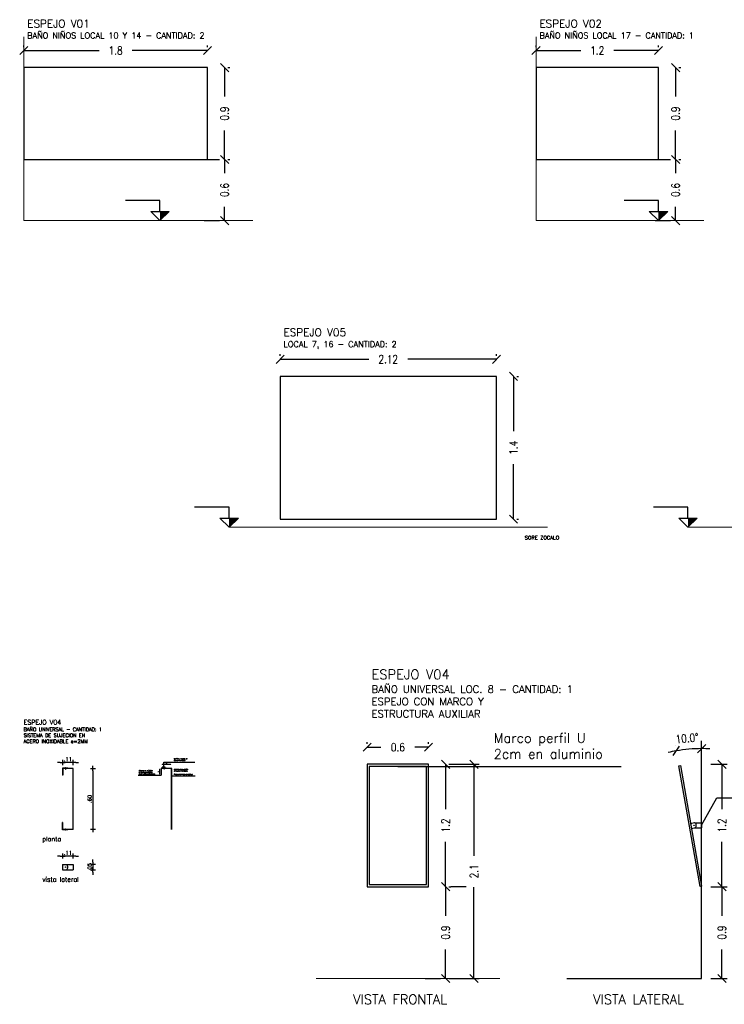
# Model space of a CAD drawing. Extents: x 56.5 to 80.7, y 41.3 to 51.5.
# Tile 1 of 3: x 56.5 to 63.4, y 41.3 to 50.9. Entities that reach past the tile are written whole.
import ezdxf

# ---------------------------------------------------------------- set-up
doc = ezdxf.new("R2010")
doc.units = 0
doc.header["$PDMODE"] = 3
for name, color, linetype in [('D PAVIMENTO', 4, 'Continuous'), ('LAMINA', 1, 'Continuous'), ('TXT', 3, 'Continuous'), ('TXT COTA', 3, 'Continuous'), ('TXT COTA NIVEL', 3, 'Continuous')]:
    doc.layers.add(name, color=color, linetype=linetype)
doc.styles.add('COTAS', font='romans.shx', dxfattribs={"width": 0.7})
doc.styles.add('ESC20', font='romans.shx', dxfattribs={"height": 0.03})
doc.styles.add('ROMANS', font='romans.shx')
doc.styles.add('SaAS simplex', font='simplex.shx', dxfattribs={"width": 0.8})
doc.dimstyles.new('1_5', dxfattribs={"dimtxt": 0.01, "dimasz": 0.01, "dimexe": 0.18, "dimexo": 0.4, "dimgap": 0.005, "dimtad": 1, "dimdec": 0, "dimlfac": 100, "dimzin": 4, "dimdsep": 46, "dimtxsty": 'COTAS', "dimcen": 0.009, "dimse1": 1, "dimse2": 1, "dimclrd": 2, "dimclre": 1, "dimclrt": 2, "dimadec": 0, "dimazin": 0, "dimtfac": 1, "dimtdec": 0, "dimtix": 1, "dimtofl": 0, "dimtmove": 0, "dimatfit": 0, "dimfxl": 1, "dimtolj": 1, "dimtzin": 0, "dimarcsym": 0})
doc.dimstyles.new('COTAS 75', dxfattribs={"dimscale": 0.01, "dimtxt": 8, "dimasz": 8, "dimexe": 5, "dimexo": 20, "dimgap": 10, "dimtad": 0, "dimzin": 9, "dimdsep": 46, "dimtxsty": 'SaAS simplex', "dimblk": 'OBLIQUE', "dimcen": 0, "dimclrd": 8, "dimclre": 8, "dimclrt": 256, "dimadec": 1, "dimazin": 0, "dimtfac": 1, "dimtmove": 2, "dimatfit": 3, "dimldrblk": 'OBLIQUE', "dimfxl": 10, "dimlwd": -1, "dimlwe": -1, "dimarcsym": 0})
doc.dimstyles.new('ESC25', dxfattribs={"dimtxt": 0.0375, "dimasz": 0.025, "dimexe": 0, "dimexo": 0.06, "dimgap": 0.02, "dimtad": 0, "dimtoh": 1, "dimzin": 7, "dimdsep": 46, "dimtxsty": 'ROMANS', "dimblk": 'PUNTO', "dimcen": 0, "dimse1": 1, "dimse2": 1, "dimclrd": 1, "dimadec": 0, "dimazin": 0, "dimtfac": 1.2, "dimtix": 1, "dimtmove": 2, "dimatfit": 3, "dimldrblk": 'ORIGIN', "dimfxl": 0, "dimtvp": 0.866667, "dimtolj": 1, "dimtzin": 7, "dimarcsym": 0})

# ---------------------------------------------------------------- blocks, each defined once
blk = doc.blocks.new('_Oblique')
at = {"color": 0, "lineweight": -2}
blk.add_line((-0.5, -0.5), (0.5, 0.5), dxfattribs=at)
blk = doc.blocks.new('*D94')
at = {"layer": 'Defpoints', "color": 0, "transparency": 16777216}
for p in [(62.7174, 50.4718), (62.8852, 50.4718), (62.7174, 49.5718)]:
    blk.add_point(p, dxfattribs=at)
at = {"layer": 'TXT COTA', "color": 8, "transparency": 16777216}
for p, q in [((62.8852, 50.4718), (62.8852, 50.1873)), ((62.9174, 50.4718), (62.9352, 50.4718)), ((62.8852, 49.5718), (62.8852, 49.8563)), ((62.9174, 49.5718), (62.9352, 49.5718))]:
    blk.add_line(p, q, dxfattribs=at)
at = {"layer": 'TXT COTA', "color": 8, "transparency": 16777216, "xscale": 0.08, "yscale": 0.08, "zscale": 0.08}
for p, rotation in [((62.8852, 50.4718), 90), ((62.8852, 49.5718), 270)]:
    blk.add_blockref('_Oblique', p, dxfattribs=dict(at, rotation=rotation))
at = {"layer": 'TXT COTA', "transparency": 16777216, "insert": (62.8852, 50.0218), "char_height": 0.08, "attachment_point": 5, "rotation": 90, "style": 'SaAS simplex'}
blk.add_mtext('0.9', dxfattribs=at)
blk = doc.blocks.new('*D95')
at = {"layer": 'Defpoints', "color": 0, "transparency": 16777216}
for p in [(62.7174, 50.6396), (61.5174, 50.4718), (62.7174, 50.4718)]:
    blk.add_point(p, dxfattribs=at)
at = {"layer": 'TXT COTA', "color": 8, "transparency": 16777216}
for p, q in [((61.5174, 50.6718), (61.5174, 50.6896)), ((61.5174, 50.6396), (61.9564, 50.6396)), ((62.7174, 50.6396), (62.2783, 50.6396)), ((62.7174, 50.6718), (62.7174, 50.6896))]:
    blk.add_line(p, q, dxfattribs=at)
at = {"layer": 'TXT COTA', "color": 8, "transparency": 16777216, "xscale": 0.08, "yscale": 0.08, "zscale": 0.08, "rotation": 180}
blk.add_blockref('_Oblique', (61.5174, 50.6396), dxfattribs=at)
at = {"layer": 'TXT COTA', "color": 8, "transparency": 16777216, "xscale": 0.08, "yscale": 0.08, "zscale": 0.08}
blk.add_blockref('_Oblique', (62.7174, 50.6396), dxfattribs=at)
at = {"layer": 'TXT COTA', "transparency": 16777216, "insert": (62.1174, 50.6396), "char_height": 0.08, "attachment_point": 5, "style": 'SaAS simplex'}
blk.add_mtext('1.2', dxfattribs=at)
blk = doc.blocks.new('*D89')
at = {"layer": 'Defpoints', "color": 0, "transparency": 16777216}
for p in [(62.8852, 49.5718), (62.8852, 48.9718), (62.8852, 48.9718)]:
    blk.add_point(p, dxfattribs=at)
at = {"layer": 'TXT COTA', "color": 8, "transparency": 16777216}
for p, q in [((62.6852, 49.5718), (62.8352, 49.5718)), ((62.8852, 49.5718), (62.8852, 49.4373)), ((62.8852, 48.9718), (62.8852, 49.1063)), ((62.6852, 48.9718), (62.8352, 48.9718))]:
    blk.add_line(p, q, dxfattribs=at)
at = {"layer": 'TXT COTA', "color": 8, "transparency": 16777216, "xscale": 0.08, "yscale": 0.08, "zscale": 0.08}
for p, rotation in [((62.8852, 49.5718), 90), ((62.8852, 48.9718), 270)]:
    blk.add_blockref('_Oblique', p, dxfattribs=dict(at, rotation=rotation))
at = {"layer": 'TXT COTA', "transparency": 16777216, "insert": (62.8852, 49.2718), "char_height": 0.08, "attachment_point": 5, "rotation": 90, "style": 'SaAS simplex'}
blk.add_mtext('0.6', dxfattribs=at)
blk = doc.blocks.new('*D98')
at = {"layer": 'Defpoints', "color": 0, "transparency": 16777216}
for p in [(58.2976, 50.4718), (58.4654, 50.4718), (58.2976, 49.5718)]:
    blk.add_point(p, dxfattribs=at)
at = {"layer": 'TXT COTA', "color": 8, "transparency": 16777216}
for p, q in [((58.4654, 50.4718), (58.4654, 50.1873)), ((58.4976, 50.4718), (58.5154, 50.4718)), ((58.4654, 49.5718), (58.4654, 49.8563)), ((58.4976, 49.5718), (58.5154, 49.5718))]:
    blk.add_line(p, q, dxfattribs=at)
at = {"layer": 'TXT COTA', "color": 8, "transparency": 16777216, "xscale": 0.08, "yscale": 0.08, "zscale": 0.08}
for p, rotation in [((58.4654, 50.4718), 90), ((58.4654, 49.5718), 270)]:
    blk.add_blockref('_Oblique', p, dxfattribs=dict(at, rotation=rotation))
at = {"layer": 'TXT COTA', "transparency": 16777216, "insert": (58.4654, 50.0218), "char_height": 0.08, "attachment_point": 5, "rotation": 90, "style": 'SaAS simplex'}
blk.add_mtext('0.9', dxfattribs=at)
blk = doc.blocks.new('*D99')
at = {"layer": 'Defpoints', "color": 0, "transparency": 16777216}
for p in [(58.2976, 50.6396), (56.4976, 50.4718), (58.2976, 50.4718)]:
    blk.add_point(p, dxfattribs=at)
at = {"layer": 'TXT COTA', "color": 8, "transparency": 16777216}
for p, q in [((56.4976, 50.6718), (56.4976, 50.6896)), ((56.4976, 50.6396), (57.2366, 50.6396)), ((58.2976, 50.6396), (57.5585, 50.6396)), ((58.2976, 50.6718), (58.2976, 50.6896))]:
    blk.add_line(p, q, dxfattribs=at)
at = {"layer": 'TXT COTA', "color": 8, "transparency": 16777216, "xscale": 0.08, "yscale": 0.08, "zscale": 0.08, "rotation": 180}
blk.add_blockref('_Oblique', (56.4976, 50.6396), dxfattribs=at)
at = {"layer": 'TXT COTA', "color": 8, "transparency": 16777216, "xscale": 0.08, "yscale": 0.08, "zscale": 0.08}
blk.add_blockref('_Oblique', (58.2976, 50.6396), dxfattribs=at)
at = {"layer": 'TXT COTA', "transparency": 16777216, "insert": (57.3976, 50.6396), "char_height": 0.08, "attachment_point": 5, "style": 'SaAS simplex'}
blk.add_mtext('1.8', dxfattribs=at)
blk = doc.blocks.new('*D97')
at = {"layer": 'Defpoints', "color": 0, "transparency": 16777216}
for p in [(58.4654, 49.5718), (58.4654, 48.9718), (58.4654, 48.9718)]:
    blk.add_point(p, dxfattribs=at)
at = {"layer": 'TXT COTA', "color": 8, "transparency": 16777216}
for p, q in [((58.2654, 49.5718), (58.4154, 49.5718)), ((58.4654, 49.5718), (58.4654, 49.4373)), ((58.4654, 48.9718), (58.4654, 49.1063)), ((58.2654, 48.9718), (58.4154, 48.9718))]:
    blk.add_line(p, q, dxfattribs=at)
at = {"layer": 'TXT COTA', "color": 8, "transparency": 16777216, "xscale": 0.08, "yscale": 0.08, "zscale": 0.08}
for p, rotation in [((58.4654, 49.5718), 90), ((58.4654, 48.9718), 270)]:
    blk.add_blockref('_Oblique', p, dxfattribs=dict(at, rotation=rotation))
at = {"layer": 'TXT COTA', "transparency": 16777216, "insert": (58.4654, 49.2718), "char_height": 0.08, "attachment_point": 5, "rotation": 90, "style": 'SaAS simplex'}
blk.add_mtext('0.6', dxfattribs=at)
blk = doc.blocks.new('*D114')
at = {"layer": 'Defpoints', "color": 0, "transparency": 16777216}
for p in [(3.9675, 2.352), (3.9675, 1.152), (4.1353, 1.152)]:
    blk.add_point(p, dxfattribs=at)
at = {"layer": 'TXT COTA', "color": 8, "transparency": 16777216}
for p, q in [((4.1353, 2.352), (4.1353, 1.913)), ((4.1675, 2.352), (4.1853, 2.352)), ((4.1353, 1.152), (4.1353, 1.5911)), ((4.1675, 1.152), (4.1853, 1.152))]:
    blk.add_line(p, q, dxfattribs=at)
at = {"layer": 'TXT COTA', "color": 8, "transparency": 16777216, "xscale": 0.08, "yscale": 0.08, "zscale": 0.08}
for p, rotation in [((4.1353, 2.352), 90), ((4.1353, 1.152), 270)]:
    blk.add_blockref('_Oblique', p, dxfattribs=dict(at, rotation=rotation))
at = {"layer": 'TXT COTA', "transparency": 16777216, "insert": (4.1353, 1.752), "char_height": 0.08, "attachment_point": 5, "rotation": 90, "style": 'SaAS simplex'}
blk.add_mtext('1.2', dxfattribs=at)
blk = doc.blocks.new('*D115')
at = {"layer": 'Defpoints', "color": 0, "transparency": 16777216}
for p in [(3.3675, 2.5198), (3.3675, 2.352), (3.9675, 2.352)]:
    blk.add_point(p, dxfattribs=at)
at = {"layer": 'TXT COTA', "color": 8, "transparency": 16777216}
for p, q in [((3.3675, 2.552), (3.3675, 2.5698)), ((3.3675, 2.5198), (3.502, 2.5198)), ((3.9675, 2.5198), (3.8331, 2.5198)), ((3.9675, 2.552), (3.9675, 2.5698))]:
    blk.add_line(p, q, dxfattribs=at)
at = {"layer": 'TXT COTA', "color": 8, "transparency": 16777216, "xscale": 0.08, "yscale": 0.08, "zscale": 0.08, "rotation": 180}
blk.add_blockref('_Oblique', (3.3675, 2.5198), dxfattribs=at)
at = {"layer": 'TXT COTA', "color": 8, "transparency": 16777216, "xscale": 0.08, "yscale": 0.08, "zscale": 0.08}
blk.add_blockref('_Oblique', (3.9675, 2.5198), dxfattribs=at)
at = {"layer": 'TXT COTA', "transparency": 16777216, "insert": (3.6675, 2.5198), "char_height": 0.08, "attachment_point": 5, "style": 'SaAS simplex'}
blk.add_mtext('0.6', dxfattribs=at)
blk = doc.blocks.new('*D116')
at = {"layer": 'Defpoints', "color": 0, "transparency": 16777216}
for p in [(4.1353, 1.152), (4.1353, 0.252), (4.1353, 0.252)]:
    blk.add_point(p, dxfattribs=at)
at = {"layer": 'TXT COTA', "color": 8, "transparency": 16777216}
for p, q in [((4.1353, 1.152), (4.1353, 0.8676)), ((4.3353, 1.152), (4.1853, 1.152)), ((4.1353, 0.252), (4.1353, 0.5365)), ((3.9353, 0.252), (4.0853, 0.252))]:
    blk.add_line(p, q, dxfattribs=at)
at = {"layer": 'TXT COTA', "color": 8, "transparency": 16777216, "xscale": 0.08, "yscale": 0.08, "zscale": 0.08}
for p, rotation in [((4.1353, 1.152), 90), ((4.1353, 0.252), 270)]:
    blk.add_blockref('_Oblique', p, dxfattribs=dict(at, rotation=rotation))
at = {"layer": 'TXT COTA', "transparency": 16777216, "insert": (4.1353, 0.702), "char_height": 0.08, "attachment_point": 5, "rotation": 90, "style": 'SaAS simplex'}
blk.add_mtext('0.9', dxfattribs=at)
blk = doc.blocks.new('*D117')
at = {"layer": 'Defpoints', "color": 0, "transparency": 16777216}
for p in [(3.9675, 2.352), (3.9675, 0.252), (4.4136, 0.252)]:
    blk.add_point(p, dxfattribs=at)
at = {"layer": 'TXT COTA', "color": 8, "transparency": 16777216}
for p, q in [((4.1675, 2.352), (4.4636, 2.352)), ((4.4136, 2.352), (4.4136, 1.4554)), ((4.4136, 0.252), (4.4136, 1.1487)), ((4.1675, 0.252), (4.4636, 0.252))]:
    blk.add_line(p, q, dxfattribs=at)
at = {"layer": 'TXT COTA', "color": 8, "transparency": 16777216, "xscale": 0.08, "yscale": 0.08, "zscale": 0.08}
for p, rotation in [((4.4136, 2.352), 90), ((4.4136, 0.252), 270)]:
    blk.add_blockref('_Oblique', p, dxfattribs=dict(at, rotation=rotation))
at = {"layer": 'TXT COTA', "transparency": 16777216, "insert": (4.4136, 1.302), "char_height": 0.08, "attachment_point": 5, "rotation": 90, "style": 'SaAS simplex'}
blk.add_mtext('2.1', dxfattribs=at)
blk = doc.blocks.new('*D118')
at = {"layer": 'Defpoints', "color": 0, "transparency": 16777216}
for p in [(6.536, 1.152), (6.536, 0.252), (6.8437, 0.252)]:
    blk.add_point(p, dxfattribs=at)
at = {"layer": 'TXT COTA', "color": 8, "transparency": 16777216}
for p, q in [((6.736, 1.152), (6.8937, 1.152)), ((6.8437, 1.152), (6.8437, 0.8676)), ((6.8437, 0.252), (6.8437, 0.5365)), ((6.736, 0.252), (6.8937, 0.252))]:
    blk.add_line(p, q, dxfattribs=at)
at = {"layer": 'TXT COTA', "color": 8, "transparency": 16777216, "xscale": 0.08, "yscale": 0.08, "zscale": 0.08}
for p, rotation in [((6.8437, 1.152), 90), ((6.8437, 0.252), 270)]:
    blk.add_blockref('_Oblique', p, dxfattribs=dict(at, rotation=rotation))
at = {"layer": 'TXT COTA', "transparency": 16777216, "insert": (6.8437, 0.702), "char_height": 0.08, "attachment_point": 5, "rotation": 90, "style": 'SaAS simplex'}
blk.add_mtext('0.9', dxfattribs=at)
blk = doc.blocks.new('*D119')
at = {"layer": 'Defpoints', "color": 0, "transparency": 16777216}
for p in [(6.536, 2.352), (6.8437, 2.352), (6.536, 1.152)]:
    blk.add_point(p, dxfattribs=at)
at = {"layer": 'TXT COTA', "color": 8, "transparency": 16777216}
for p, q in [((6.736, 2.352), (6.8937, 2.352)), ((6.8437, 2.352), (6.8437, 1.913)), ((6.8437, 1.152), (6.8437, 1.5911)), ((6.736, 1.152), (6.8937, 1.152))]:
    blk.add_line(p, q, dxfattribs=at)
at = {"layer": 'TXT COTA', "color": 8, "transparency": 16777216, "xscale": 0.08, "yscale": 0.08, "zscale": 0.08}
for p, rotation in [((6.8437, 2.352), 90), ((6.8437, 1.152), 270)]:
    blk.add_blockref('_Oblique', p, dxfattribs=dict(at, rotation=rotation))
at = {"layer": 'TXT COTA', "transparency": 16777216, "insert": (6.8437, 1.752), "char_height": 0.08, "attachment_point": 5, "rotation": 90, "style": 'SaAS simplex'}
blk.add_mtext('1.2', dxfattribs=at)
blk = doc.blocks.new('PUNTO')
for p, q in [((-1, 0), (1, 0)), ((0, 1), (0, -1))]:
    blk.add_line(p, q)
at = {"const_width": 0.3}
blk.add_lwpolyline([(-0.15, 0, 1), (0.15, 0, 1)], format="xyb", close=True, dxfattribs=at)
blk = doc.blocks.new('*D101')
at = {"layer": 'Defpoints', "color": 0, "transparency": 16777216}
for p in [(-43.7604, -0.1433), (-43.7604, -0.7433), (-43.5679, -0.7433)]:
    blk.add_point(p, dxfattribs=at)
at = {"layer": 'TXT COTA', "color": 1, "lineweight": -2, "transparency": 16777216}
blk.add_line((-43.5679, -0.1683), (-43.5679, -0.7183), dxfattribs=at)
at = {"layer": 'TXT COTA', "color": 1, "lineweight": -2, "transparency": 16777216, "xscale": 0.025, "yscale": 0.025, "zscale": 0.025}
for p, rotation in [((-43.5679, -0.1433), 90), ((-43.5679, -0.7433), 270)]:
    blk.add_blockref('PUNTO', p, dxfattribs=dict(at, rotation=rotation))
at = {"layer": 'TXT COTA', "color": 0, "transparency": 16777216, "insert": (-43.6004, -0.4433), "char_height": 0.0375, "attachment_point": 5, "rotation": 90, "style": 'ROMANS'}
blk.add_mtext('\\A1;.60', dxfattribs=at)
blk = doc.blocks.new('_Origin')
at = {"color": 0, "linetype": 'ByBlock', "lineweight": -2}
blk.add_line((0, 0), (-1, 0), dxfattribs=at)
blk.add_circle((0, 0), 0.5, dxfattribs=at)
blk = doc.blocks.new('*D102')
at = {"layer": 'Defpoints', "color": 0, "transparency": 16777216}
for p in [(-43.8654, -0.0857), (-43.8654, -0.1413), (-43.7604, -0.1433)]:
    blk.add_point(p, dxfattribs=at)
at = {"layer": 'TXT COTA', "color": 1, "lineweight": -2, "transparency": 16777216}
for p, q in [((-43.8904, -0.0857), (-43.9154, -0.0857)), ((-43.7604, -0.0857), (-43.8654, -0.0857)), ((-43.7354, -0.0857), (-43.7104, -0.0857))]:
    blk.add_line(p, q, dxfattribs=at)
at = {"layer": 'TXT COTA', "color": 1, "lineweight": -2, "transparency": 16777216, "xscale": 0.025, "yscale": 0.025, "zscale": 0.025}
blk.add_blockref('PUNTO', (-43.8654, -0.0857), dxfattribs=at)
at = {"layer": 'TXT COTA', "color": 1, "lineweight": -2, "transparency": 16777216, "xscale": 0.025, "yscale": 0.025, "zscale": 0.025, "rotation": 180}
blk.add_blockref('PUNTO', (-43.7604, -0.0857), dxfattribs=at)
at = {"layer": 'TXT COTA', "color": 0, "transparency": 16777216, "insert": (-43.8129, -0.0532), "char_height": 0.0375, "attachment_point": 5, "style": 'ROMANS'}
blk.add_mtext('\\A1;.11', dxfattribs=at)
blk = doc.blocks.new('*D103')
at = {"layer": 'Defpoints', "color": 0, "transparency": 16777216}
for p in [(-37.6026, 0.126), (-37.6856, 0.0479), (-37.8247, -0.1184), (-37.6163, -1.3002), (-37.6026, -2.2033)]:
    blk.add_point(p, dxfattribs=at)
at = {"layer": 'TXT COTA', "color": 8, "transparency": 16777216}
blk.add_line((-37.8595, 0.0785), (-37.8593, 0.0778), dxfattribs=at)
for start, end in [(100, 103.20876), (90, 100), (86.79124, 90)]:
    blk.add_arc((-37.6026, -1.3784), 1.4287, start, end, dxfattribs=at)
at = {"layer": 'TXT COTA', "color": 8, "transparency": 16777216, "xscale": 0.08, "yscale": 0.08, "zscale": 0.08}
for p, rotation in [((-37.8506, 0.0286), 9.999999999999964), ((-37.6026, 0.0503), 179.9999999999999)]:
    blk.add_blockref('_Oblique', p, dxfattribs=dict(at, rotation=rotation))
at = {"layer": 'TXT COTA', "transparency": 16777216, "insert": (-37.7459, 0.1521), "char_height": 0.08, "attachment_point": 5, "rotation": 5.34953, "style": 'SaAS simplex'}
blk.add_mtext('10.0°', dxfattribs=at)
blk = doc.blocks.new('*D104')
at = {"layer": 'Defpoints', "color": 0, "transparency": 16777216}
for p in [(-43.7604, -1.0867), (-43.7604, -1.1367), (-43.5679, -1.1367)]:
    blk.add_point(p, dxfattribs=at)
at = {"layer": 'TXT COTA', "color": 1, "lineweight": -2, "transparency": 16777216}
for p, q in [((-43.5679, -1.0617), (-43.5679, -1.0367)), ((-43.5679, -1.0867), (-43.5679, -1.1367)), ((-43.5679, -1.1617), (-43.5679, -1.1867))]:
    blk.add_line(p, q, dxfattribs=at)
at = {"layer": 'TXT COTA', "color": 1, "lineweight": -2, "transparency": 16777216, "xscale": 0.025, "yscale": 0.025, "zscale": 0.025}
for p, rotation in [((-43.5679, -1.0867), 270), ((-43.5679, -1.1367), 90)]:
    blk.add_blockref('PUNTO', p, dxfattribs=dict(at, rotation=rotation))
at = {"layer": 'TXT COTA', "color": 0, "transparency": 16777216, "insert": (-43.6004, -1.1117), "char_height": 0.0375, "attachment_point": 5, "rotation": 90, "style": 'ROMANS'}
blk.add_mtext('\\A1;.05', dxfattribs=at)
blk = doc.blocks.new('*D105')
at = {"layer": 'Defpoints', "color": 0, "transparency": 16777216}
for p in [(-43.8654, -1.0035), (-43.8654, -1.0867), (-43.7604, -1.1117)]:
    blk.add_point(p, dxfattribs=at)
at = {"layer": 'TXT COTA', "color": 1, "lineweight": -2, "transparency": 16777216}
for p, q in [((-43.8904, -1.0035), (-43.9154, -1.0035)), ((-43.7604, -1.0035), (-43.8654, -1.0035)), ((-43.7354, -1.0035), (-43.7104, -1.0035))]:
    blk.add_line(p, q, dxfattribs=at)
at = {"layer": 'TXT COTA', "color": 1, "lineweight": -2, "transparency": 16777216, "xscale": 0.025, "yscale": 0.025, "zscale": 0.025}
blk.add_blockref('PUNTO', (-43.8654, -1.0035), dxfattribs=at)
at = {"layer": 'TXT COTA', "color": 1, "lineweight": -2, "transparency": 16777216, "xscale": 0.025, "yscale": 0.025, "zscale": 0.025, "rotation": 180}
blk.add_blockref('PUNTO', (-43.7604, -1.0035), dxfattribs=at)
at = {"layer": 'TXT COTA', "color": 0, "transparency": 16777216, "insert": (-43.8129, -0.971), "char_height": 0.0375, "attachment_point": 5, "style": 'ROMANS'}
blk.add_mtext('\\A1;.11', dxfattribs=at)
blk = doc.blocks.new('*D106')
at = {"layer": 'Defpoints', "color": 0, "transparency": 16777216}
for p in [(-42.9006, -0.1057), (-42.9006, -0.1433), (-42.7956, -0.1433)]:
    blk.add_point(p, dxfattribs=at)
at = {"layer": 'TXT COTA NIVEL', "color": 2, "lineweight": -2, "transparency": 16777216}
blk.add_line((-42.8056, -0.1057), (-42.8906, -0.1057), dxfattribs=at)
at = {"layer": 'TXT COTA NIVEL', "color": 2, "transparency": 16777216}
for points in [[(-42.8906, -0.104), (-42.8906, -0.1073), (-42.9006, -0.1057)], [(-42.8056, -0.104), (-42.8056, -0.1073), (-42.7956, -0.1057)]]:
    blk.add_solid(points, dxfattribs=at)
at = {"layer": 'TXT COTA NIVEL', "color": 2, "transparency": 16777216, "insert": (-42.8481, -0.0957), "char_height": 0.01, "attachment_point": 5, "style": 'COTAS'}
blk.add_mtext('\\A1;11', dxfattribs=at)
blk = doc.blocks.new('*D107')
at = {"layer": 'Defpoints', "color": 0, "transparency": 16777216}
for p in [(-42.9006, -0.1413), (-42.8486, -0.1266), (-42.8486, -0.1413)]:
    blk.add_point(p, dxfattribs=at)
at = {"layer": 'TXT COTA NIVEL', "color": 2, "lineweight": -2, "transparency": 16777216}
blk.add_line((-42.8906, -0.1266), (-42.8586, -0.1266), dxfattribs=at)
at = {"layer": 'TXT COTA NIVEL', "color": 2, "transparency": 16777216}
for points in [[(-42.8906, -0.1249), (-42.8906, -0.1282), (-42.9006, -0.1266)], [(-42.8586, -0.1249), (-42.8586, -0.1282), (-42.8486, -0.1266)]]:
    blk.add_solid(points, dxfattribs=at)
at = {"layer": 'TXT COTA NIVEL', "color": 2, "transparency": 16777216, "insert": (-42.8746, -0.1166), "char_height": 0.01, "attachment_point": 5, "style": 'COTAS'}
blk.add_mtext('\\A1;5', dxfattribs=at)
blk = doc.blocks.new('*D108')
at = {"layer": 'Defpoints', "color": 0, "transparency": 16777216}
for p in [(-42.9006, -0.1413), (-42.9149, -0.2113), (-42.9006, -0.2113)]:
    blk.add_point(p, dxfattribs=at)
at = {"layer": 'TXT COTA NIVEL', "color": 2, "lineweight": -2, "transparency": 16777216}
blk.add_line((-42.9149, -0.1513), (-42.9149, -0.2013), dxfattribs=at)
at = {"layer": 'TXT COTA NIVEL', "color": 2, "transparency": 16777216}
for points in [[(-42.9166, -0.1513), (-42.9132, -0.1513), (-42.9149, -0.1413)], [(-42.9166, -0.2013), (-42.9132, -0.2013), (-42.9149, -0.2113)]]:
    blk.add_solid(points, dxfattribs=at)
at = {"layer": 'TXT COTA NIVEL', "color": 2, "transparency": 16777216, "insert": (-42.9249, -0.1763), "char_height": 0.01, "attachment_point": 5, "rotation": 90, "style": 'COTAS'}
blk.add_mtext('\\A1;7', dxfattribs=at)
blk = doc.blocks.new('*D120')
at = {"layer": 'Defpoints', "color": 0, "transparency": 16777216}
for p in [(61.1294, 47.4442), (61.2972, 47.4442), (61.1294, 46.0442)]:
    blk.add_point(p, dxfattribs=at)
at = {"layer": 'TXT COTA', "color": 8, "transparency": 16777216}
for p, q in [((61.2972, 47.4442), (61.2972, 46.9066)), ((61.3294, 47.4442), (61.3472, 47.4442)), ((61.2972, 46.0442), (61.2972, 46.5817)), ((61.3294, 46.0442), (61.3472, 46.0442))]:
    blk.add_line(p, q, dxfattribs=at)
at = {"layer": 'TXT COTA', "color": 8, "transparency": 16777216, "xscale": 0.08, "yscale": 0.08, "zscale": 0.08}
for p, rotation in [((61.2972, 47.4442), 90), ((61.2972, 46.0442), 270)]:
    blk.add_blockref('_Oblique', p, dxfattribs=dict(at, rotation=rotation))
at = {"layer": 'TXT COTA', "transparency": 16777216, "insert": (61.2972, 46.7442), "char_height": 0.08, "attachment_point": 5, "rotation": 90, "style": 'SaAS simplex'}
blk.add_mtext('1.4', dxfattribs=at)
blk = doc.blocks.new('*D121')
at = {"layer": 'Defpoints', "color": 0, "transparency": 16777216}
for p in [(61.1294, 47.6119), (59.0094, 47.4442), (61.1294, 47.4442)]:
    blk.add_point(p, dxfattribs=at)
at = {"layer": 'TXT COTA', "color": 8, "transparency": 16777216}
for p, q in [((59.0094, 47.6442), (59.0094, 47.6619)), ((59.0094, 47.6119), (59.8779, 47.6119)), ((61.1294, 47.6119), (60.2608, 47.6119)), ((61.1294, 47.6442), (61.1294, 47.6619))]:
    blk.add_line(p, q, dxfattribs=at)
at = {"layer": 'TXT COTA', "color": 8, "transparency": 16777216, "xscale": 0.08, "yscale": 0.08, "zscale": 0.08, "rotation": 180}
blk.add_blockref('_Oblique', (59.0094, 47.6119), dxfattribs=at)
at = {"layer": 'TXT COTA', "color": 8, "transparency": 16777216, "xscale": 0.08, "yscale": 0.08, "zscale": 0.08}
blk.add_blockref('_Oblique', (61.1294, 47.6119), dxfattribs=at)
at = {"layer": 'TXT COTA', "transparency": 16777216, "insert": (60.0694, 47.6119), "char_height": 0.08, "attachment_point": 5, "style": 'SaAS simplex'}
blk.add_mtext('2.12', dxfattribs=at)
blk = doc.blocks.new('A$C3C4513F9')
at = {"color": 1}
for points in [[(3.3675, 1.152), (3.9675, 1.152), (3.9675, 2.352), (3.3675, 2.352)], [(3.3875, 1.172), (3.9475, 1.172), (3.9475, 2.332), (3.3875, 2.332)], [(6.6445, 1.1575), (6.6307, 1.1551), (6.4223, 2.3369), (6.4361, 2.3393)]]:
    blk.add_lwpolyline(points, close=True, dxfattribs=at)
at = {"layer": 'D PAVIMENTO', "color": 6, "linetype": 'Continuous', "lineweight": 13}
blk.add_line((2.8675, 0.252), (4.6675, 0.252), dxfattribs=at)
at = {"layer": 'TXT', "color": 251}
for p, q in [((1.375, 2.3167), (1.375, 2.3739)), ((1.375, 2.3739), (1.677, 2.3739)), ((1.124, 2.2471), (1.3464, 2.2471)), ((1.4514, 2.2394), (1.6802, 2.2394))]:
    blk.add_line(p, q, dxfattribs=at)
at = {"layer": 'TXT COTA NIVEL'}
for p, q in [((6.6445, 0.252), (6.6445, 2.5813)), ((3.6675, 2.332), (5.8567, 2.332)), ((0.3816, 2.314), (0.3816, 2.244)), ((0.4337, 2.314), (0.3816, 2.314)), ((0.3836, 2.244), (0.3816, 2.244)), ((0.3836, 2.312), (0.3836, 2.244)), ((0.4337, 2.312), (0.3836, 2.312)), ((0.4866, 2.312), (0.4016, 2.312)), ((0.4016, 2.312), (0.4016, 2.31)), ((0.4846, 2.31), (0.4016, 2.31)), ((0.4111, 2.3145), (0.4111, 2.314)), ((0.4111, 2.31), (0.4111, 2.3097)), ((0.4111, 2.3085), (0.4111, 2.3053)), ((0.4111, 2.3053), (0.4121, 2.3053)), ((0.4121, 2.3145), (0.4121, 2.314)), ((0.4121, 2.31), (0.4121, 2.3097)), ((0.4121, 2.3085), (0.4121, 2.3053)), ((0.4337, 2.314), (0.4337, 2.312)), ((0.4846, 1.714), (0.4846, 2.31)), ((0.4866, 1.712), (0.4866, 2.312)), ((1.3464, 2.314), (1.3464, 2.244)), ((1.3984, 2.314), (1.3464, 2.314)), ((1.3484, 2.244), (1.3464, 2.244)), ((1.3484, 2.312), (1.3484, 2.244)), ((1.3984, 2.312), (1.3484, 2.312)), ((1.4514, 2.312), (1.3664, 2.312)), ((1.3664, 2.312), (1.3664, 2.31)), ((1.4494, 2.31), (1.3664, 2.31)), ((1.3759, 2.3145), (1.3759, 2.314)), ((1.3759, 2.31), (1.3759, 2.3097)), ((1.3759, 2.3085), (1.3759, 2.3053)), ((1.3759, 2.3053), (1.3769, 2.3053)), ((1.3769, 2.3145), (1.3769, 2.314)), ((1.3769, 2.31), (1.3769, 2.3097)), ((1.3769, 2.3085), (1.3769, 2.3053)), ((1.3984, 2.314), (1.3984, 2.312)), ((1.4494, 1.714), (1.4494, 2.31)), ((1.4514, 1.712), (1.4514, 2.312)), ((6.6445, 1.7536), (6.7933, 2.0235)), ((6.7933, 2.0235), (8.3082, 2.0235)), ((0.3816, 1.71), (0.3816, 1.78)), ((0.3836, 1.78), (0.3816, 1.78)), ((0.3836, 1.712), (0.3836, 1.78)), ((6.5359, 1.773), (6.5753, 1.78)), ((6.5359, 1.773), (6.5446, 1.7238)), ((6.5776, 1.7786), (6.6445, 1.7786)), ((6.6445, 1.7786), (6.6445, 1.7286)), ((0.4337, 1.71), (0.3816, 1.71)), ((0.4337, 1.712), (0.3836, 1.712)), ((0.4846, 1.714), (0.4016, 1.714)), ((0.4016, 1.712), (0.4016, 1.714)), ((0.4866, 1.712), (0.4016, 1.712)), ((0.4111, 1.7154), (0.4111, 1.7186)), ((0.4111, 1.7186), (0.4121, 1.7186)), ((0.4111, 1.714), (0.4111, 1.7143)), ((0.4111, 1.7095), (0.4111, 1.71)), ((0.4121, 1.7154), (0.4121, 1.7186)), ((0.4121, 1.714), (0.4121, 1.7143)), ((0.4121, 1.7095), (0.4121, 1.71)), ((0.4337, 1.71), (0.4337, 1.712)), ((6.5446, 1.7238), (6.584, 1.7307)), ((6.572, 1.7286), (6.6445, 1.7286)), ((0.3816, 1.3686), (0.3816, 1.3186)), ((0.3816, 1.3686), (0.4216, 1.3686)), ((0.4194, 1.3686), (0.4866, 1.3686)), ((0.4866, 1.3686), (0.4866, 1.3186)), ((0.3816, 1.3186), (0.4216, 1.3186)), ((0.4138, 1.3186), (0.4866, 1.3186)), ((5.3221, 0.252), (6.6445, 0.252))]:
    blk.add_line(p, q, dxfattribs=at)
for points in [[(0.4093, 2.3145), (0.414, 2.3145), (0.414, 2.3167), (0.4093, 2.3167)], [(0.4093, 2.3085), (0.414, 2.3085), (0.414, 2.3097), (0.4093, 2.3097)], [(1.374, 2.3145), (1.3788, 2.3145), (1.3788, 2.3167), (1.374, 2.3167)], [(1.374, 2.3085), (1.3788, 2.3085), (1.3788, 2.3097), (1.374, 2.3097)], [(0.4093, 1.7154), (0.414, 1.7154), (0.414, 1.7143), (0.4093, 1.7143)], [(0.4093, 1.7095), (0.414, 1.7095), (0.414, 1.7073), (0.4093, 1.7073)]]:
    blk.add_lwpolyline(points, close=True, dxfattribs=at)
for centre in [(6.5698, 1.7536), (0.4116, 1.3436)]:
    blk.add_circle(centre, 0.002, dxfattribs=at)
for centre, start, end in [((6.56, 1.7519), 318.65981, 61.34019), ((0.4016, 1.3436), 308.65981, 51.34019)]:
    blk.add_arc(centre, 0.032, start, end, dxfattribs=at)
at = {"layer": 'LAMINA', "color": 5, "char_height": 0.01, "width": 1.059412, "attachment_point": 1, "style": 'ROMANS'}
for s, insert in [('tornillo y tuerca de \\Pacero inoxidable', (1.4744, 2.4117)), ('sistema de sujeción\\Pen acero inoxidable\\PPieza unión con espejo', (1.1293, 2.296))]:
    blk.add_mtext(s, dxfattribs=dict(at, insert=insert))
at = {"layer": 'TXT', "color": 5, "insert": (1.4735, 2.3085), "char_height": 0.01, "width": 1.059412, "attachment_point": 1, "style": 'ROMANS'}
blk.add_mtext('sistema de sujeción\\Pen acero inoxidable\\P\\PPieza atornillada a tabique', dxfattribs=at)
at = {"layer": 'TXT COTA', "ltscale": 0.025, "width": 3.0912, "attachment_point": 1, "style": 'ESC20'}
for s, insert, char_height in [('ESPEJO V04\\P{\\H0.7754x;BAÑO UNIVERSAL LOC. 8 - CANTIDAD: 1 \\PESPEJO CON MARCO Y\\PESTRUCTURA AUXILIAR}', (3.4096, 3.2804), 0.0935), ('ESPEJO V04\\P{\\H0.7754x;BAÑO UNIVERSAL - CANTIDAD: 1 \\PSISTEMA DE SUJECION EN \\PACERO INOXIDABLE e=2MM}', (0, 2.7867), 0.045), ('Marco perfil U\\P2cm en aluminio', (4.6067, 2.6567), 0.0935), ('pieza en ac.inox.\\Pcon articulación', (7.1033, 2.3392), 0.0935), ('planta', (0.1836, 1.642), 0.045), ('vista lateral', (0.1836, 1.2457), 0.045), ('VISTA FRONTAL', (3.2294, 0.0935), 0.0935), ('VISTA LATERAL', (5.582, 0.0935), 0.0935)]:
    blk.add_mtext(s, dxfattribs=dict(at, insert=insert, char_height=char_height))
at = {"layer": 'TXT COTA', "color": 2}
dim = blk.add_angular_dim_2l(base=(6.5614, 2.5032), line1=((6.6445, 0.252), (6.6445, 2.5813)), line2=((6.6307, 1.1551), (6.4223, 2.3369)), dimstyle='COTAS 75', dxfattribs=at)
dim.commit()
dim.dimension.update_dxf_attribs({"geometry": '*D103', "text_midpoint": (6.5011, 2.6075), "dimtype": 130, "insert": (44.247, 2.4553)})
dim = blk.add_linear_dim(base=(3.3675, 2.5198), p1=(3.9675, 2.352), p2=(3.3675, 2.352), dimstyle='COTAS 75', dxfattribs=at)
dim.commit()
dim.dimension.update_dxf_attribs({"geometry": '*D115', "text_midpoint": (3.6675, 2.5198)})
at = {"layer": 'TXT COTA'}
for base, p1, p2, picture, middle in [((0.3816460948, 2.3696494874), (0.4866460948, 2.3119734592), (0.3816460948, 2.3139734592), '*D102', (0.4341460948, 2.4021494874)), ((0.3816460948, 1.4518186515), (0.4866460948, 1.3435909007), (0.3816460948, 1.3685909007), '*D105', (0.4341460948, 1.4843186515))]:
    dim = blk.add_linear_dim(base=base, p1=p1, p2=p2, dimstyle='ESC25', dxfattribs=at)
    dim.commit()
    dim.dimension.update_dxf_attribs({"geometry": picture, "text_midpoint": middle, "insert": (44.2470182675, 2.455308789)})
for base, p1, p2, picture, middle in [((0.6791, 1.712), (0.4866, 2.312), (0.4866, 1.712), '*D101', (0.6466, 2.012)), ((0.6791, 1.3186), (0.4866, 1.3686), (0.4866, 1.3186), '*D104', (0.6466, 1.3436))]:
    dim = blk.add_linear_dim(base=base, p1=p1, p2=p2, angle=90, dimstyle='ESC25', dxfattribs=at)
    dim.commit()
    dim.dimension.update_dxf_attribs({"geometry": picture, "text_midpoint": middle, "insert": (44.247, 2.4553)})
at = {"layer": 'TXT COTA', "color": 2}
for base, p1, p2, picture, middle in [((4.1353, 1.152), (3.9675, 2.352), (3.9675, 1.152), '*D114', (4.1353, 1.752)), ((4.4136, 0.252), (3.9675, 2.352), (3.9675, 0.252), '*D117', (4.4136, 1.302)), ((6.8437, 2.352), (6.536, 1.152), (6.536, 2.352), '*D119', (6.8437, 1.752)), ((4.1353, 0.252), (4.1353, 1.152), (4.1353, 0.252), '*D116', (4.1353, 0.702)), ((6.8437, 0.252), (6.536, 1.152), (6.536, 0.252), '*D118', (6.8437, 0.702))]:
    dim = blk.add_linear_dim(base=base, p1=p1, p2=p2, angle=90, dimstyle='COTAS 75', dxfattribs=at)
    dim.commit()
    dim.dimension.update_dxf_attribs({"geometry": picture, "text_midpoint": middle})
at = {"layer": 'TXT COTA NIVEL'}
for base, p1, p2, picture, middle, set_off in [((1.3463952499, 2.3496373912), (1.4513952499, 2.3119734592), (1.3463952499, 2.3119734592), '*D106', (1.3988952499, 2.3596373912), (44.2470182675, 2.455308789)), ((1.3984, 2.3288), (1.3464, 2.314), (1.3984, 2.314), '*D107', (1.3724, 2.3388), (44.247, 2.4553))]:
    dim = blk.add_linear_dim(base=base, p1=p1, p2=p2, dimstyle='1_5', dxfattribs=at)
    dim.commit()
    dim.dimension.update_dxf_attribs({"geometry": picture, "text_midpoint": middle, "insert": set_off})
dim = blk.add_linear_dim(base=(1.3321, 2.244), p1=(1.3464, 2.314), p2=(1.3464, 2.244), angle=90, dimstyle='1_5', dxfattribs=at)
dim.commit()
dim.dimension.update_dxf_attribs({"geometry": '*D108', "text_midpoint": (1.3221, 2.279), "insert": (44.247, 2.4553)})

msp = doc.modelspace()

# ---------------------------------------------------------------- hatches: boundary and pattern name
at = {"layer": 'TXT COTA NIVEL'}
h = msp.add_hatch(color=256, dxfattribs=at)
h.dxf.hatch_style = 1
h.paths.add_polyline_path([(57.8317, 49.0625), (57.9224, 49.0625), (57.8317, 48.9718)])
h = msp.add_hatch(color=256, dxfattribs=at)
h.dxf.hatch_style = 1
h.paths.add_polyline_path([(62.7174, 49.0625), (62.8081, 49.0625), (62.7174, 48.9718)])
h = msp.add_hatch(color=256, dxfattribs=at)
h.dxf.hatch_style = 1
h.paths.add_polyline_path([(58.5094, 46.0549), (58.6001, 46.0549), (58.5094, 45.9642)])
h = msp.add_hatch(color=256, dxfattribs=at)
h.dxf.hatch_style = 1
h.paths.add_polyline_path([(63.0061, 46.0549), (63.0968, 46.0549), (63.0061, 45.9642)])

# ---------------------------------------------------------------- linework, layer by layer
at = {"color": 1}
for points in [[(58.2976, 50.4718), (56.4976, 50.4718), (56.4976, 49.5718), (58.2976, 49.5718), (58.2976, 50.4718)], [(62.7174, 50.4718), (61.5174, 50.4718), (61.5174, 49.5718), (62.7174, 49.5718), (62.7174, 50.4718)]]:
    msp.add_lwpolyline(points, dxfattribs=at)
msp.add_lwpolyline([(59.0094, 46.0442), (61.1294, 46.0442), (61.1294, 47.4442), (59.0094, 47.4442)], close=True, dxfattribs=at)
at = {"layer": 'D PAVIMENTO', "color": 6, "linetype": 'Continuous', "lineweight": 13}
for p, q in [((56.4976, 48.9718), (56.4976, 50.7752)), ((61.5174, 48.9718), (61.5174, 50.7752)), ((56.4976, 48.9718), (58.7437, 48.9718)), ((61.5174, 48.9718), (63.1635, 48.9718)), ((58.5094, 45.9642), (61.6294, 45.9642)), ((63.0061, 45.9642), (66.1261, 45.9642))]:
    msp.add_line(p, q, dxfattribs=at)
at = {"layer": 'TXT COTA NIVEL'}
for p, q in [((57.8317, 48.9718), (57.741, 49.0625)), ((57.741, 49.0625), (57.9224, 49.0625)), ((57.8317, 48.9718), (57.9224, 49.0625)), ((62.7174, 48.9718), (62.6267, 49.0625)), ((62.6267, 49.0625), (62.8081, 49.0625)), ((62.7174, 48.9718), (62.8081, 49.0625)), ((58.5094, 45.9642), (58.4187, 46.0549)), ((58.4187, 46.0549), (58.6001, 46.0549)), ((58.5094, 45.9642), (58.6001, 46.0549)), ((63.0061, 45.9642), (62.9154, 46.0549)), ((62.9154, 46.0549), (63.0968, 46.0549)), ((63.0061, 45.9642), (63.0968, 46.0549))]:
    msp.add_line(p, q, dxfattribs=at)
for points in [[(57.8317, 49.0625), (57.8317, 49.1705), (57.4942, 49.1705)], [(62.7174, 49.0625), (62.7174, 49.1705), (62.3799, 49.1705)], [(58.5094, 46.0549), (58.5094, 46.1629), (58.1719, 46.1629)], [(63.0061, 46.0549), (63.0061, 46.1629), (62.6686, 46.1629)]]:
    msp.add_lwpolyline(points, dxfattribs=at)

# ---------------------------------------------------------------- block references
at = {"layer": 'TXT COTA'}
msp.add_blockref('A$C3C4513F9', (56.4959, 41.2876), dxfattribs=at)

# ---------------------------------------------------------------- texts
at = {"layer": 'TXT COTA', "ltscale": 0.025, "attachment_point": 1, "style": 'ESC20'}
for s, insert, char_height, width in [('ESPEJO V01\\P{\\H0.7754x;BAÑO NIÑOS LOCAL 10 Y 14 - CANTIDAD: 2 }', (56.5313, 50.9407), 0.0748, 2.47296), ('ESPEJO V02\\P{\\H0.7754x;BAÑO NIÑOS LOCAL 17 - CANTIDAD: 1}', (61.5511, 50.9407), 0.0748, 2.47296), ('ESPEJO V05\\P{\\H0.7754x;LOCAL 7, 16 - CANTIDAD: 2}', (59.0431, 47.9131), 0.0748, 2.47296), ('SORE ZOCALO', (61.4072, 45.8802), 0.036088, 0.429192)]:
    msp.add_mtext(s, dxfattribs=dict(at, insert=insert, char_height=char_height, width=width))

# ---------------------------------------------------------------- dimensions: what is measured, and where the dimension line sits
at = {"layer": 'TXT COTA', "color": 2}
for base, p1, p2, picture, middle in [((58.2976, 50.6396), (56.4976, 50.4718), (58.2976, 50.4718), '*D99', (57.3976, 50.6396)), ((62.7174, 50.6396), (61.5174, 50.4718), (62.7174, 50.4718), '*D95', (62.1174, 50.6396)), ((61.1294, 47.6119), (59.0094, 47.4442), (61.1294, 47.4442), '*D121', (60.0694, 47.6119))]:
    dim = msp.add_linear_dim(base=base, p1=p1, p2=p2, dimstyle='COTAS 75', dxfattribs=at)
    dim.commit()
    dim.dimension.update_dxf_attribs({"geometry": picture, "text_midpoint": middle})
for base, p1, p2, picture, middle in [((58.4654, 50.4718), (58.2976, 49.5718), (58.2976, 50.4718), '*D98', (58.4654, 50.0218)), ((62.8852, 50.4718), (62.7174, 49.5718), (62.7174, 50.4718), '*D94', (62.8852, 50.0218)), ((58.4654, 48.9718), (58.4654, 49.5718), (58.4654, 48.9718), '*D97', (58.4654, 49.2718)), ((62.8852, 48.9718), (62.8852, 49.5718), (62.8852, 48.9718), '*D89', (62.8852, 49.2718)), ((61.2972, 47.4442), (61.1294, 46.0442), (61.1294, 47.4442), '*D120', (61.2972, 46.7442))]:
    dim = msp.add_linear_dim(base=base, p1=p1, p2=p2, angle=90, dimstyle='COTAS 75', dxfattribs=at)
    dim.commit()
    dim.dimension.update_dxf_attribs({"geometry": picture, "text_midpoint": middle})

doc.saveas('drawing.dxf')
